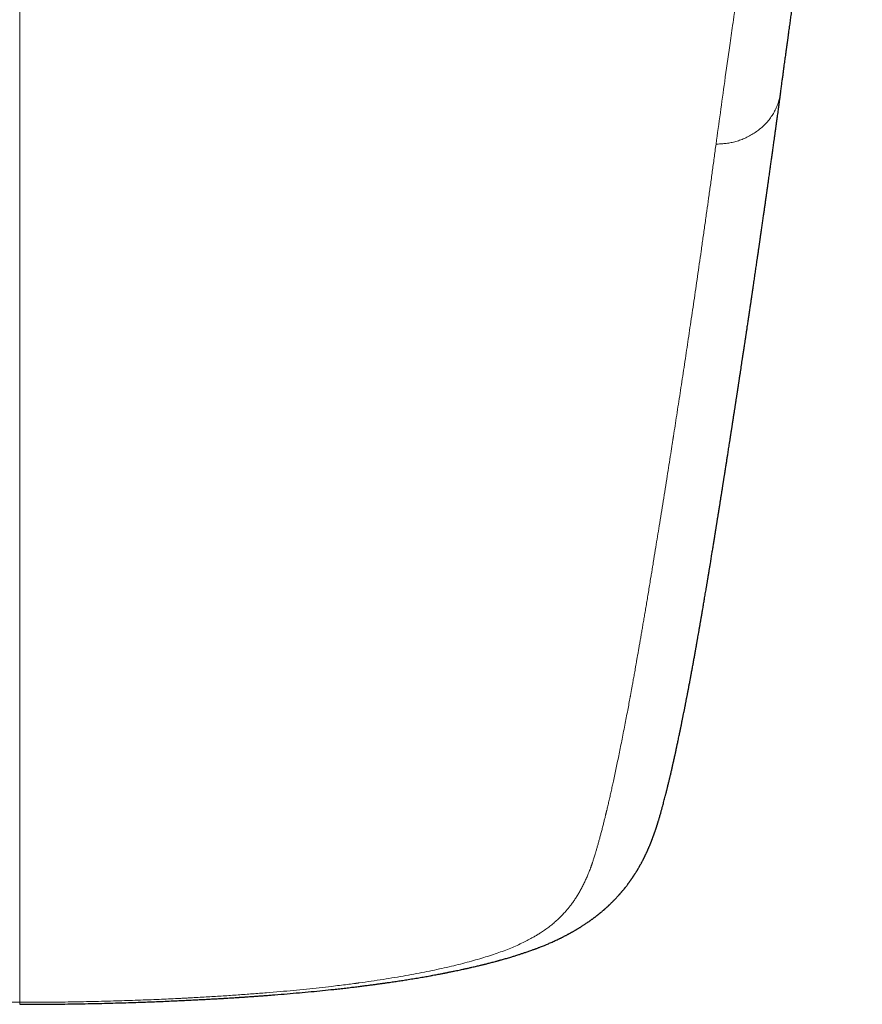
# Model space of a CAD drawing. Header units: millimetres. Extents: x 8 to 736, y 12 to 522.
# Tile 15 of 62: x 382 to 401, y 130 to 151. Entities that reach past the tile are written whole.
import ezdxf

# ---------------------------------------------------------------- set-up
doc = ezdxf.new("R2010")
doc.units = ezdxf.units.MM

msp = doc.modelspace()

# ---------------------------------------------------------------- linework, layer by layer
at = {"color": 252, "linetype": 'Continuous', "lineweight": 0}
for points, knots in [([(382.5, 179.5), (382.5, 179.156), (382.5, 178.469), (382.5, 177.45), (382.5, 176.439), (382.5, 175.439), (382.5, 174.448), (382.5, 173.485), (382.5, 172.55), (382.5, 171.642), (382.5, 170.742), (382.5, 169.85), (382.5, 168.967), (382.5, 168.092), (382.5, 167.225), (382.5, 166.367), (382.5, 165.517), (382.5, 164.679), (382.5, 163.855), (382.5, 163.043), (382.5, 162.239), (382.5, 161.438), (382.5, 160.64), (382.5, 159.845), (382.5, 159.058), (382.5, 158.278), (382.5, 157.511), (382.5, 156.756), (382.5, 156.013), (382.5, 155.277), (382.5, 154.502), (382.5, 153.69), (382.5, 152.842), (382.5, 152.005), (382.5, 151.178), (382.5, 150.36), (382.5, 149.578), (382.5, 148.829), (382.5, 148.114), (382.5, 147.406), (382.5, 146.706), (382.5, 146.015), (382.5, 145.344), (382.5, 144.693), (382.5, 144.063), (382.5, 143.439), (382.5, 142.823), (382.5, 142.213), (382.5, 141.61), (382.5, 141.014), (382.5, 140.424), (382.5, 139.84), (382.5, 139.266), (382.5, 138.703), (382.5, 138.15), (382.5, 137.605), (382.5, 137.095), (382.5, 136.619), (382.5, 136.177), (382.5, 135.742), (382.5, 135.315), (382.5, 134.896), (382.5, 134.494), (382.5, 134.108), (382.5, 133.739), (382.5, 133.379), (382.5, 133.028), (382.5, 132.688), (382.5, 132.357), (382.5, 132.038), (382.5, 131.729), (382.5, 131.432), (382.5, 131.147), (382.5, 130.876), (382.5, 130.617), (382.5, 130.368), (382.5, 130.212), (382.5, 130.134)], [0, 0, 0, 0, 0.0149538, 0.0298821, 0.0447858, 0.0596659, 0.074523, 0.0893581, 0.103326, 0.1172757, 0.131208, 0.1451234, 0.1590228, 0.1729068, 0.186776, 0.2006311, 0.2144728, 0.2283018, 0.2418721, 0.2554313, 0.2689802, 0.2825192, 0.2962949, 0.3100618, 0.3238204, 0.3375714, 0.3513154, 0.3648078, 0.3782946, 0.3917764, 0.4052538, 0.4212933, 0.4373283, 0.4533597, 0.4693884, 0.4854155, 0.5014417, 0.5159792, 0.5305174, 0.5450569, 0.5595984, 0.5741424, 0.5886896, 0.602409, 0.6161322, 0.6298597, 0.6435921, 0.6573299, 0.6710738, 0.6848245, 0.6985827, 0.7123492, 0.726124, 0.73966, 0.753202, 0.7667489, 0.7802997, 0.7917997, 0.8033009, 0.8148023, 0.8263029, 0.837802, 0.8492989, 0.8601362, 0.8709705, 0.8818017, 0.8926294, 0.9034534, 0.9142739, 0.9250909, 0.9359047, 0.9467162, 0.9575264, 0.9681431, 0.9787604, 0.989379, 1, 1, 1, 1]), ([(399.987, 163.698), (399.979, 163.644), (399.965, 163.537), (399.944, 163.379), (399.923, 163.227), (399.902, 163.08), (399.882, 162.939), (399.863, 162.804), (399.844, 162.677), (399.827, 162.559), (399.81, 162.448), (399.794, 162.343), (399.778, 162.242), (399.763, 162.145), (399.749, 162.053), (399.735, 161.966), (399.722, 161.883), (399.709, 161.804), (399.697, 161.73), (399.686, 161.66), (399.675, 161.591), (399.664, 161.524), (399.653, 161.459), (399.643, 161.399), (399.636, 161.356), (399.631, 161.327), (399.627, 161.307), (399.623, 161.281), (399.618, 161.25), (399.612, 161.216), (399.606, 161.181), (399.6, 161.147), (399.59, 161.086), (399.575, 160.998), (399.553, 160.873), (399.53, 160.737), (399.504, 160.588), (399.478, 160.44), (399.452, 160.293), (399.427, 160.147), (399.401, 159.998), (399.373, 159.844), (399.346, 159.686), (399.316, 159.52), (399.286, 159.347), (399.254, 159.165), (399.221, 158.979), (399.198, 158.844), (399.184, 158.762), (399.179, 158.735), (399.174, 158.708), (399.17, 158.68), (399.165, 158.653), (399.161, 158.629), (399.152, 158.581), (399.14, 158.51), (399.123, 158.414), (399.104, 158.299), (399.08, 158.162), (399.052, 158.002), (399.024, 157.838), (398.995, 157.669), (398.966, 157.5), (398.937, 157.332), (398.909, 157.164), (398.883, 157.012), (398.86, 156.877), (398.845, 156.79), (398.836, 156.733), (398.831, 156.708), (398.828, 156.686), (398.824, 156.665), (398.82, 156.643), (398.813, 156.597), (398.801, 156.527), (398.784, 156.43), (398.767, 156.328), (398.749, 156.222), (398.731, 156.112), (398.711, 155.998), (398.691, 155.879), (398.671, 155.757), (398.649, 155.631), (398.627, 155.5), (398.604, 155.365), (398.58, 155.226), (398.555, 155.081), (398.53, 154.931), (398.503, 154.776), (398.485, 154.665), (398.474, 154.603), (398.472, 154.592), (398.471, 154.582), (398.469, 154.573), (398.468, 154.563), (398.466, 154.553), (398.462, 154.529), (398.453, 154.476), (398.436, 154.374), (398.413, 154.238), (398.386, 154.079), (398.359, 153.915), (398.331, 153.746), (398.302, 153.573), (398.273, 153.397), (398.244, 153.221), (398.225, 153.099), (398.214, 153.031), (398.211, 153.017), (398.209, 153.002), (398.207, 152.988), (398.205, 152.974), (398.202, 152.96), (398.2, 152.946), (398.194, 152.908), (398.169, 152.754), (398.113, 152.395), (398.06, 152.05), (398.024, 151.804), (398.015, 151.747), (398.006, 151.686), (397.997, 151.623), (397.979, 151.498), (397.942, 151.249), (397.872, 150.761), (397.783, 150.128), (397.685, 149.417), (397.623, 148.967), (397.592, 148.742)], [0, 0, 0, 0, 0.009966, 0.019607, 0.028925, 0.037918, 0.046588, 0.054933, 0.062955, 0.070023, 0.07682, 0.083345, 0.089597, 0.095578, 0.101286, 0.106723, 0.111887, 0.11678, 0.121401, 0.12575, 0.129826, 0.134282, 0.13836, 0.142061, 0.145384, 0.146476, 0.147521, 0.149187, 0.15129, 0.153419, 0.155572, 0.157749, 0.159951, 0.167029, 0.174349, 0.183378, 0.192748, 0.202461, 0.211422, 0.220656, 0.230162, 0.239941, 0.249992, 0.260316, 0.271655, 0.283305, 0.295267, 0.307541, 0.309294, 0.311053, 0.312819, 0.31459, 0.316368, 0.318034, 0.319214, 0.325786, 0.331771, 0.337866, 0.347994, 0.358413, 0.369121, 0.38012, 0.391408, 0.402206, 0.413256, 0.424559, 0.432157, 0.439866, 0.441903, 0.443411, 0.444819, 0.446245, 0.447689, 0.449152, 0.455279, 0.461711, 0.468448, 0.475489, 0.482836, 0.490487, 0.498359, 0.506529, 0.514998, 0.523766, 0.532832, 0.542197, 0.551861, 0.562094, 0.572641, 0.583503, 0.584572, 0.585219, 0.585867, 0.586518, 0.58717, 0.587824, 0.588479, 0.592113, 0.598725, 0.6092, 0.620049, 0.631274, 0.642873, 0.654848, 0.667197, 0.679157, 0.691449, 0.69247, 0.693446, 0.694421, 0.695397, 0.696373, 0.697348, 0.698324, 0.699299, 0.70543, 0.730296, 0.774641, 0.778178, 0.78234, 0.786797, 0.791253, 0.79571, 0.813218, 0.844481, 0.900306, 0.950151, 1, 1, 1, 1]), ([(397.592, 148.742), (397.625, 148.743), (397.69, 148.746), (397.79, 148.754), (397.893, 148.768), (397.998, 148.791), (398.104, 148.824), (398.211, 148.866), (398.316, 148.917), (398.418, 148.977), (398.515, 149.046), (398.605, 149.121), (398.686, 149.203), (398.759, 149.29), (398.822, 149.383), (398.876, 149.48), (398.921, 149.58), (398.956, 149.683), (398.979, 149.775), (398.987, 149.833), (398.99, 149.855)], [0, 0, 0, 0, 0.047273, 0.095604, 0.145759, 0.198176, 0.252979, 0.309993, 0.368794, 0.428795, 0.489348, 0.549871, 0.609959, 0.669497, 0.728708, 0.787839, 0.846857, 0.905519, 0.963476, 1, 1, 1, 1]), ([(382.5, 130.134), (382.497, 130.134), (382.489, 130.134), (382.475, 130.134), (382.457, 130.134), (382.431, 130.134), (382.397, 130.134), (382.354, 130.134), (382.299, 130.134), (382.231, 130.134), (382.15, 130.134), (382.058, 130.135), (381.955, 130.136), (381.845, 130.137), (381.728, 130.138), (381.603, 130.139), (381.469, 130.141), (381.327, 130.143), (381.175, 130.146), (381.017, 130.149), (380.853, 130.153), (380.685, 130.157), (380.509, 130.162), (380.324, 130.167), (380.127, 130.173), (379.918, 130.181), (379.696, 130.189), (379.466, 130.199), (379.227, 130.21), (378.979, 130.222), (378.728, 130.235), (378.473, 130.249), (378.217, 130.264), (377.953, 130.281), (377.681, 130.3), (377.411, 130.32), (377.143, 130.341), (376.878, 130.364), (376.606, 130.389), (376.329, 130.416), (376.048, 130.445), (375.762, 130.477), (375.494, 130.51), (375.245, 130.542), (375.015, 130.573), (374.784, 130.607), (374.552, 130.642), (374.321, 130.681), (374.089, 130.721), (373.866, 130.763), (373.653, 130.805), (373.449, 130.847), (373.248, 130.892), (373.05, 130.939), (372.869, 130.985), (372.707, 131.028), (372.56, 131.07), (372.417, 131.112), (372.278, 131.156), (372.14, 131.203), (372.004, 131.252), (371.871, 131.304), (371.743, 131.358), (371.622, 131.413), (371.507, 131.47), (371.392, 131.532), (371.279, 131.598), (371.167, 131.67), (371.064, 131.743), (370.963, 131.822), (370.865, 131.905), (370.77, 131.995), (370.683, 132.087), (370.603, 132.18), (370.529, 132.276), (370.461, 132.372), (370.398, 132.47), (370.341, 132.569), (370.284, 132.677), (370.228, 132.794), (370.175, 132.92), (370.126, 133.049), (370.081, 133.181), (370.038, 133.316), (369.994, 133.464), (369.948, 133.627), (369.9, 133.804), (369.853, 133.987), (369.806, 134.174), (369.76, 134.366), (369.714, 134.564), (369.678, 134.728), (369.649, 134.856), (369.629, 134.948), (369.609, 135.041), (369.589, 135.134), (369.569, 135.229), (369.55, 135.322), (369.52, 135.465), (369.48, 135.66), (369.43, 135.909), (369.381, 136.159), (369.333, 136.41), (369.286, 136.661), (369.24, 136.911), (369.195, 137.159), (369.151, 137.407), (369.108, 137.654), (369.064, 137.904), (369.02, 138.159), (368.976, 138.416), (368.933, 138.672), (368.891, 138.926), (368.849, 139.178), (368.809, 139.423), (368.769, 139.662), (368.732, 139.893), (368.695, 140.122), (368.658, 140.349), (368.622, 140.574), (368.586, 140.797), (368.551, 141.017), (368.516, 141.235), (368.482, 141.45), (368.448, 141.662), (368.415, 141.87), (368.383, 142.074), (368.352, 142.276), (368.321, 142.476), (368.29, 142.676), (368.259, 142.873), (368.229, 143.068), (368.2, 143.261), (368.171, 143.449), (368.143, 143.634), (368.115, 143.815), (368.088, 143.993), (368.061, 144.179), (368.031, 144.372), (368.002, 144.573), (367.972, 144.77), (367.944, 144.963), (367.916, 145.151), (367.89, 145.33), (367.865, 145.5), (367.841, 145.66), (367.819, 145.817), (367.796, 145.97), (367.775, 146.12), (367.754, 146.266), (367.734, 146.408), (367.713, 146.548), (367.694, 146.687), (367.674, 146.824), (367.655, 146.956), (367.637, 147.084), (367.62, 147.208), (367.603, 147.328), (367.587, 147.443), (367.571, 147.553), (367.557, 147.66), (367.542, 147.762), (367.529, 147.859), (367.516, 147.95), (367.504, 148.036), (367.493, 148.115), (367.483, 148.191), (367.473, 148.262), (367.464, 148.329), (367.456, 148.391), (367.448, 148.448), (367.44, 148.502), (367.434, 148.552), (367.427, 148.597), (367.422, 148.639), (367.417, 148.677), (367.412, 148.71), (367.409, 148.732), (367.408, 148.742)], [0, 0, 0, 0, 0.000164, 0.000398, 0.000701, 0.001073, 0.001676, 0.002403, 0.003253, 0.004436, 0.005795, 0.007333, 0.009047, 0.010939, 0.012866, 0.014946, 0.017182, 0.019572, 0.022116, 0.024815, 0.027501, 0.030324, 0.033283, 0.036379, 0.039612, 0.043189, 0.046918, 0.050799, 0.05483, 0.059012, 0.063343, 0.067563, 0.071915, 0.076403, 0.081027, 0.085791, 0.090246, 0.094823, 0.099525, 0.10435, 0.109295, 0.114355, 0.119523, 0.123658, 0.127856, 0.13212, 0.136452, 0.140856, 0.145339, 0.149905, 0.154041, 0.158234, 0.162478, 0.166768, 0.171102, 0.174538, 0.178002, 0.181495, 0.18502, 0.188581, 0.192402, 0.19628, 0.200224, 0.204223, 0.208254, 0.212311, 0.217127, 0.221986, 0.226892, 0.231854, 0.237584, 0.243394, 0.249284, 0.255254, 0.261296, 0.267295, 0.27335, 0.27946, 0.285626, 0.293047, 0.300559, 0.308166, 0.315869, 0.323667, 0.331558, 0.341326, 0.351233, 0.361279, 0.371465, 0.381792, 0.392259, 0.402866, 0.407578, 0.412317, 0.417084, 0.421877, 0.426698, 0.431495, 0.43604, 0.448445, 0.46071, 0.473013, 0.485171, 0.497185, 0.509055, 0.520779, 0.532357, 0.54379, 0.555078, 0.566932, 0.578624, 0.590153, 0.60152, 0.612726, 0.623771, 0.634038, 0.644162, 0.654144, 0.663985, 0.673683, 0.68324, 0.692656, 0.70193, 0.711064, 0.720057, 0.728752, 0.737312, 0.745736, 0.754025, 0.762325, 0.770486, 0.778506, 0.786386, 0.794126, 0.801591, 0.80892, 0.816115, 0.823174, 0.831402, 0.839438, 0.847282, 0.854934, 0.862395, 0.869664, 0.876121, 0.882418, 0.888556, 0.894536, 0.900356, 0.906017, 0.911519, 0.916863, 0.92229, 0.927542, 0.932621, 0.937524, 0.942253, 0.946808, 0.951188, 0.955394, 0.959426, 0.963283, 0.966965, 0.970473, 0.973621, 0.976613, 0.979451, 0.982133, 0.98466, 0.98695, 0.989096, 0.991097, 0.992954, 0.994667, 0.996209, 0.997612, 0.998875, 1, 1, 1, 1]), ([(382.5, 130.134), (382.676, 130.134), (383.027, 130.135), (383.553, 130.141), (384.078, 130.151), (384.581, 130.164), (385.062, 130.18), (385.503, 130.197), (385.806, 130.211), (385.971, 130.219), (386.016, 130.222), (386.061, 130.224), (386.106, 130.226), (386.152, 130.228), (386.197, 130.231), (386.34, 130.238), (386.578, 130.252), (386.908, 130.272), (387.229, 130.294), (387.542, 130.317), (387.846, 130.341), (388.141, 130.366), (388.431, 130.392), (388.714, 130.42), (388.991, 130.45), (389.229, 130.476), (389.431, 130.501), (389.592, 130.521), (389.702, 130.535), (389.763, 130.543), (389.782, 130.545), (389.8, 130.548), (389.819, 130.55), (389.837, 130.553), (389.938, 130.567), (390.12, 130.592), (390.377, 130.631), (390.626, 130.671), (390.867, 130.713), (391.101, 130.755), (391.327, 130.799), (391.544, 130.845), (391.754, 130.892), (391.956, 130.94), (392.15, 130.989), (392.336, 131.039), (392.514, 131.091), (392.684, 131.144), (392.846, 131.198), (392.999, 131.253), (393.144, 131.31), (393.282, 131.369), (393.408, 131.428), (393.524, 131.487), (393.6, 131.529), (393.648, 131.556), (393.668, 131.567), (393.688, 131.579), (393.707, 131.591), (393.727, 131.603), (393.746, 131.615), (393.765, 131.627), (393.81, 131.655), (393.879, 131.702), (393.968, 131.767), (394.054, 131.835), (394.136, 131.907), (394.214, 131.981), (394.275, 132.043), (394.319, 132.091), (394.347, 132.122), (394.372, 132.151), (394.394, 132.178), (394.416, 132.205), (394.447, 132.245), (394.488, 132.3), (394.536, 132.37), (394.583, 132.443), (394.629, 132.519), (394.673, 132.599), (394.716, 132.681), (394.757, 132.766), (394.796, 132.855), (394.834, 132.947), (394.86, 133.015), (394.876, 133.058), (394.882, 133.075), (394.888, 133.092), (394.895, 133.11), (394.901, 133.127), (394.906, 133.143), (394.911, 133.157), (394.917, 133.177), (394.926, 133.203), (394.938, 133.24), (394.951, 133.281), (394.965, 133.326), (394.981, 133.378), (394.999, 133.439), (395.019, 133.508), (395.039, 133.58), (395.06, 133.656), (395.082, 133.736), (395.104, 133.82), (395.127, 133.907), (395.149, 133.994), (395.171, 134.081), (395.186, 134.144), (395.196, 134.186), (395.201, 134.206), (395.206, 134.226), (395.211, 134.246), (395.216, 134.265), (395.22, 134.282), (395.23, 134.324), (395.246, 134.394), (395.27, 134.495), (395.294, 134.6), (395.318, 134.707), (395.343, 134.818), (395.37, 134.94), (395.398, 135.072), (395.429, 135.216), (395.46, 135.366), (395.492, 135.52), (395.524, 135.679), (395.557, 135.843), (395.59, 136.012), (395.623, 136.179), (395.654, 136.344), (395.684, 136.5), (395.707, 136.624), (395.722, 136.705), (395.728, 136.737), (395.73, 136.749), (395.731, 136.752), (395.731, 136.756), (395.732, 136.759), (395.732, 136.762), (395.733, 136.765), (395.734, 136.771), (395.736, 136.781), (395.739, 136.796), (395.742, 136.813), (395.746, 136.834), (395.75, 136.858), (395.755, 136.888), (395.762, 136.924), (395.769, 136.963), (395.777, 137.006), (395.785, 137.054), (395.795, 137.105), (395.804, 137.159), (395.814, 137.215), (395.825, 137.273), (395.836, 137.335), (395.847, 137.4), (395.859, 137.469), (395.872, 137.543), (395.886, 137.623), (395.901, 137.708), (395.917, 137.798), (395.933, 137.892), (395.95, 137.99), (395.968, 138.091), (395.986, 138.196), (396.004, 138.305), (396.024, 138.419), (396.044, 138.538), (396.065, 138.663), (396.087, 138.791), (396.109, 138.925), (396.132, 139.063), (396.156, 139.205), (396.177, 139.336), (396.194, 139.435), (396.202, 139.487), (396.205, 139.505), (396.206, 139.51), (396.206, 139.514), (396.207, 139.517), (396.212, 139.547), (396.224, 139.622), (396.25, 139.782), (396.297, 140.069), (396.365, 140.486), (396.447, 140.999), (396.53, 141.52), (396.595, 141.936), (396.637, 142.202), (396.654, 142.31), (396.66, 142.35), (396.662, 142.363), (396.664, 142.375), (396.666, 142.388), (396.668, 142.4), (396.681, 142.483), (396.705, 142.638), (396.74, 142.868), (396.777, 143.103), (396.813, 143.343), (396.851, 143.588), (396.889, 143.839), (396.926, 144.087), (396.963, 144.334), (397, 144.578), (397.037, 144.827), (397.074, 145.081), (397.112, 145.339), (397.151, 145.603), (397.19, 145.871), (397.229, 146.144), (397.269, 146.422), (397.309, 146.706), (397.35, 146.994), (397.391, 147.282), (397.431, 147.569), (397.471, 147.855), (397.511, 148.146), (397.551, 148.442), (397.578, 148.642), (397.592, 148.742)], [0, 0, 0, 0, 0.00881, 0.017606, 0.026394, 0.035177, 0.042905, 0.050636, 0.057443, 0.058207, 0.058971, 0.059736, 0.060501, 0.061265, 0.06203, 0.062795, 0.06852, 0.074115, 0.079583, 0.084924, 0.09014, 0.095234, 0.100207, 0.105189, 0.110048, 0.114788, 0.117852, 0.120866, 0.123477, 0.123816, 0.124155, 0.124493, 0.12483, 0.125167, 0.125503, 0.130366, 0.135152, 0.139865, 0.144509, 0.149089, 0.15361, 0.158077, 0.162497, 0.166873, 0.171213, 0.175522, 0.179806, 0.184072, 0.188325, 0.192496, 0.196735, 0.20105, 0.205448, 0.209392, 0.21341, 0.214208, 0.215009, 0.215814, 0.216621, 0.217432, 0.218246, 0.219063, 0.219883, 0.224104, 0.228468, 0.232976, 0.237633, 0.242439, 0.247398, 0.249629, 0.251747, 0.253413, 0.255104, 0.25682, 0.258561, 0.262767, 0.267114, 0.271671, 0.276375, 0.281227, 0.286228, 0.291377, 0.296677, 0.302126, 0.307725, 0.308724, 0.309728, 0.310736, 0.311749, 0.312766, 0.313788, 0.314607, 0.315211, 0.317154, 0.319167, 0.321653, 0.324238, 0.326921, 0.330669, 0.334594, 0.338695, 0.342974, 0.347428, 0.35206, 0.356868, 0.361854, 0.366387, 0.371057, 0.372125, 0.373199, 0.37428, 0.375368, 0.376463, 0.377356, 0.378027, 0.383257, 0.388626, 0.394135, 0.399782, 0.40557, 0.411496, 0.41866, 0.426017, 0.433568, 0.441313, 0.449251, 0.457382, 0.465708, 0.474226, 0.481882, 0.489688, 0.496681, 0.499794, 0.501171, 0.501326, 0.501481, 0.501636, 0.501791, 0.501946, 0.502101, 0.502256, 0.502822, 0.503519, 0.504346, 0.505305, 0.506395, 0.507875, 0.509544, 0.511402, 0.513449, 0.515684, 0.518108, 0.52072, 0.52328, 0.525999, 0.528876, 0.531912, 0.535106, 0.538458, 0.542231, 0.546186, 0.550323, 0.554643, 0.559144, 0.563743, 0.568517, 0.573466, 0.578592, 0.584002, 0.589595, 0.595371, 0.60133, 0.60747, 0.613793, 0.620299, 0.624883, 0.626927, 0.627131, 0.627303, 0.627476, 0.627649, 0.627822, 0.631329, 0.637598, 0.648815, 0.668914, 0.691858, 0.714914, 0.735297, 0.744293, 0.748257, 0.748776, 0.749296, 0.749815, 0.750335, 0.750854, 0.751374, 0.760681, 0.770161, 0.779812, 0.789635, 0.79963, 0.809796, 0.820134, 0.829762, 0.839534, 0.84945, 0.85951, 0.869715, 0.880063, 0.890556, 0.901194, 0.911975, 0.922901, 0.933971, 0.945186, 0.955892, 0.966726, 0.977689, 0.98878, 1, 1, 1, 1]), ([(382.5, 130.134), (382.5, 130.127), (382.5, 130.114), (382.5, 130.099), (382.5, 130.091), (382.5, 130.092), (382.5, 130.092)], [0, 0, 0, 0, 0.272631, 0.551984, 0.842964, 1, 1, 1, 1])]:
    msp.add_open_spline(points, degree=3, knots=knots, dxfattribs=at)
at = {"color": 7, "linetype": 'Continuous', "lineweight": 30}
for points, knots in [([(398.991, 149.855), (398.992, 149.864), (398.998, 149.906), (399.008, 149.981), (399.021, 150.079), (399.034, 150.171), (399.046, 150.259), (399.057, 150.34), (399.067, 150.415), (399.076, 150.484), (399.085, 150.548), (399.093, 150.608), (399.101, 150.661), (399.107, 150.707), (399.112, 150.746), (399.117, 150.781), (399.121, 150.812), (399.125, 150.839), (399.128, 150.86), (399.13, 150.876), (399.132, 150.888), (399.133, 150.899), (399.135, 150.911), (399.137, 150.926), (399.139, 150.945), (399.143, 150.97), (399.147, 151), (399.152, 151.035), (399.157, 151.073), (399.162, 151.112), (399.168, 151.151), (399.174, 151.199), (399.182, 151.255), (399.191, 151.318), (399.199, 151.379), (399.208, 151.44), (399.216, 151.501), (399.225, 151.564), (399.234, 151.63), (399.243, 151.697), (399.253, 151.763), (399.262, 151.828), (399.271, 151.892), (399.279, 151.947), (399.285, 151.991), (399.29, 152.027), (399.295, 152.061), (399.299, 152.093), (399.303, 152.122), (399.307, 152.146), (399.309, 152.165), (399.312, 152.181), (399.314, 152.195), (399.316, 152.211), (399.319, 152.231), (399.323, 152.257), (399.327, 152.288), (399.332, 152.325), (399.341, 152.385), (399.352, 152.465), (399.366, 152.562), (399.38, 152.655), (399.393, 152.745), (399.406, 152.832), (399.418, 152.918), (399.428, 152.986), (399.436, 153.035), (399.44, 153.066), (399.444, 153.095), (399.448, 153.122), (399.452, 153.145), (399.455, 153.165), (399.457, 153.182), (399.459, 153.197), (399.462, 153.211), (399.464, 153.226), (399.467, 153.245), (399.47, 153.267), (399.474, 153.292), (399.478, 153.321), (399.483, 153.351), (399.489, 153.393), (399.496, 153.444), (399.505, 153.502), (399.514, 153.557), (399.521, 153.609), (399.529, 153.656), (399.535, 153.7), (399.541, 153.74), (399.547, 153.775), (399.552, 153.806), (399.556, 153.836), (399.561, 153.866), (399.565, 153.897), (399.57, 153.928), (399.575, 153.961), (399.582, 154.006), (399.591, 154.064), (399.602, 154.135), (399.614, 154.21), (399.626, 154.287), (399.638, 154.363), (399.65, 154.437), (399.661, 154.509), (399.672, 154.579), (399.683, 154.646), (399.693, 154.708), (399.702, 154.765), (399.711, 154.819), (399.718, 154.864), (399.725, 154.903), (399.73, 154.935), (399.736, 154.97), (399.742, 155.008), (399.748, 155.049), (399.756, 155.097), (399.765, 155.15), (399.775, 155.209), (399.785, 155.268), (399.794, 155.323), (399.802, 155.372), (399.809, 155.417), (399.817, 155.462), (399.824, 155.504), (399.831, 155.543), (399.836, 155.577), (399.841, 155.606), (399.845, 155.631), (399.849, 155.654), (399.853, 155.677), (399.857, 155.703), (399.862, 155.732), (399.868, 155.765), (399.874, 155.798), (399.88, 155.834), (399.886, 155.87), (399.893, 155.91), (399.899, 155.948), (399.905, 155.982), (399.91, 156.013), (399.915, 156.043), (399.92, 156.071), (399.924, 156.095), (399.927, 156.115), (399.93, 156.131), (399.932, 156.145), (399.935, 156.158), (399.937, 156.174), (399.941, 156.194), (399.945, 156.217), (399.95, 156.248), (399.957, 156.286), (399.964, 156.331), (399.972, 156.377), (399.98, 156.425), (399.989, 156.474), (399.996, 156.517), (400.002, 156.554), (400.007, 156.581), (400.011, 156.603), (400.014, 156.621), (400.017, 156.638), (400.02, 156.656), (400.024, 156.68), (400.029, 156.71), (400.035, 156.747), (400.042, 156.788), (400.049, 156.831), (400.056, 156.87), (400.062, 156.905), (400.067, 156.936), (400.072, 156.967), (400.077, 156.997), (400.082, 157.024), (400.086, 157.046), (400.089, 157.064), (400.091, 157.078), (400.093, 157.092), (400.096, 157.106), (400.098, 157.122), (400.102, 157.143), (400.106, 157.17), (400.112, 157.203), (400.118, 157.236), (400.123, 157.268), (400.128, 157.299), (400.134, 157.332), (400.139, 157.366), (400.145, 157.401), (400.151, 157.437), (400.157, 157.469), (400.161, 157.496), (400.164, 157.516), (400.167, 157.533), (400.17, 157.547), (400.172, 157.564), (400.176, 157.587), (400.181, 157.617), (400.187, 157.649), (400.192, 157.684), (400.199, 157.722), (400.205, 157.758), (400.21, 157.792), (400.215, 157.822), (400.221, 157.853), (400.226, 157.886), (400.232, 157.919), (400.237, 157.95), (400.242, 157.978), (400.245, 158), (400.248, 158.019), (400.251, 158.036), (400.254, 158.053), (400.258, 158.074), (400.261, 158.096), (400.266, 158.121), (400.272, 158.16), (400.281, 158.21), (400.29, 158.27), (400.3, 158.323), (400.308, 158.372), (400.314, 158.411), (400.32, 158.443), (400.324, 158.471), (400.33, 158.502), (400.335, 158.536), (400.342, 158.573), (400.348, 158.612), (400.357, 158.661), (400.367, 158.719), (400.378, 158.786), (400.388, 158.847), (400.398, 158.902), (400.407, 158.954), (400.416, 159.007), (400.426, 159.063), (400.436, 159.122), (400.446, 159.179), (400.455, 159.234), (400.464, 159.285), (400.473, 159.334), (400.481, 159.38), (400.489, 159.425), (400.497, 159.471), (400.504, 159.515), (400.512, 159.558), (400.519, 159.598), (400.526, 159.64), (400.534, 159.682), (400.541, 159.725), (400.548, 159.767), (400.558, 159.824), (400.572, 159.901), (400.59, 160.001), (400.608, 160.105), (400.627, 160.21), (400.645, 160.314), (400.661, 160.402), (400.673, 160.474), (400.683, 160.532), (400.694, 160.59), (400.704, 160.649), (400.714, 160.703), (400.722, 160.75), (400.729, 160.788), (400.735, 160.82), (400.739, 160.847), (400.743, 160.87), (400.748, 160.899), (400.755, 160.934), (400.759, 160.96), (400.762, 160.974)], [0, 0, 0, 0, 0.002512, 0.01239, 0.021784, 0.030694, 0.039121, 0.047065, 0.054112, 0.06073, 0.066919, 0.072679, 0.07801, 0.082125, 0.085909, 0.089284, 0.092248, 0.094798, 0.096937, 0.098328, 0.099465, 0.100357, 0.101413, 0.102848, 0.104662, 0.107073, 0.109936, 0.113249, 0.116993, 0.120784, 0.124478, 0.128076, 0.134421, 0.140441, 0.146138, 0.151881, 0.157589, 0.163571, 0.169828, 0.176359, 0.18241, 0.188671, 0.194792, 0.200573, 0.204033, 0.207359, 0.210551, 0.213609, 0.216499, 0.218605, 0.220399, 0.221883, 0.223095, 0.224506, 0.226252, 0.228739, 0.23169, 0.235106, 0.238987, 0.248487, 0.257588, 0.266282, 0.274571, 0.282559, 0.290576, 0.298646, 0.301476, 0.304313, 0.307089, 0.309572, 0.311743, 0.313604, 0.315153, 0.316422, 0.31759, 0.319046, 0.320791, 0.322824, 0.325145, 0.327754, 0.330642, 0.333563, 0.339279, 0.344666, 0.349724, 0.354452, 0.358851, 0.362897, 0.36654, 0.369719, 0.37251, 0.37509, 0.378045, 0.380662, 0.383537, 0.386597, 0.389797, 0.395862, 0.402377, 0.409337, 0.416359, 0.423313, 0.430067, 0.436624, 0.442983, 0.449068, 0.454662, 0.459875, 0.464707, 0.469264, 0.472207, 0.475081, 0.478151, 0.481548, 0.485272, 0.489324, 0.494476, 0.499744, 0.505072, 0.510458, 0.514453, 0.51848, 0.522539, 0.526463, 0.529952, 0.533, 0.535607, 0.537773, 0.539657, 0.541712, 0.544039, 0.546638, 0.549508, 0.552672, 0.555643, 0.558914, 0.562483, 0.566351, 0.568936, 0.571639, 0.574439, 0.576986, 0.579154, 0.580944, 0.582354, 0.583432, 0.584558, 0.58582, 0.587677, 0.589766, 0.592087, 0.59585, 0.59986, 0.603971, 0.608183, 0.612497, 0.616912, 0.619714, 0.622093, 0.624049, 0.625582, 0.62695, 0.628532, 0.630331, 0.633216, 0.636526, 0.640171, 0.643952, 0.647863, 0.650493, 0.653179, 0.655921, 0.658658, 0.661056, 0.663064, 0.664549, 0.66572, 0.666867, 0.668136, 0.669527, 0.67104, 0.673665, 0.676592, 0.679789, 0.682382, 0.685102, 0.687948, 0.69092, 0.694019, 0.697244, 0.700402, 0.702519, 0.704308, 0.705768, 0.706903, 0.707962, 0.710321, 0.713046, 0.71579, 0.718827, 0.722177, 0.725844, 0.728343, 0.730971, 0.733728, 0.736614, 0.739617, 0.742402, 0.744814, 0.746855, 0.74837, 0.749719, 0.751266, 0.753029, 0.755008, 0.757205, 0.75958, 0.765259, 0.77045, 0.775154, 0.77939, 0.78317, 0.785393, 0.787787, 0.790487, 0.793495, 0.79681, 0.800257, 0.80364, 0.809679, 0.815503, 0.821013, 0.825617, 0.830012, 0.834623, 0.839508, 0.844595, 0.849793, 0.854337, 0.858859, 0.863111, 0.867083, 0.870847, 0.874765, 0.878884, 0.882259, 0.88573, 0.889289, 0.892938, 0.896676, 0.900338, 0.903694, 0.911335, 0.920139, 0.929029, 0.937744, 0.946961, 0.955239, 0.959954, 0.964875, 0.969735, 0.974572, 0.979474, 0.982824, 0.985782, 0.988906, 0.990516, 0.99228, 0.994437, 0.99701, 1, 1, 1, 1]), ([(382.5, 130.091), (382.574, 130.091), (382.743, 130.091), (383.002, 130.092), (383.274, 130.095), (383.538, 130.098), (383.793, 130.102), (384.039, 130.106), (384.279, 130.112), (384.514, 130.118), (384.743, 130.124), (384.961, 130.131), (385.17, 130.138), (385.369, 130.146), (385.558, 130.153), (385.738, 130.161), (385.907, 130.168), (386.067, 130.175), (386.216, 130.183), (386.357, 130.19), (386.485, 130.196), (386.601, 130.203), (386.707, 130.209), (386.803, 130.214), (386.892, 130.219), (386.973, 130.224), (387.046, 130.229), (387.111, 130.233), (387.167, 130.236), (387.214, 130.239), (387.25, 130.241), (387.277, 130.243), (387.296, 130.244), (387.311, 130.245), (387.326, 130.246), (387.345, 130.248), (387.373, 130.249), (387.41, 130.252), (387.456, 130.255), (387.512, 130.259), (387.577, 130.264), (387.652, 130.269), (387.735, 130.275), (387.826, 130.282), (387.925, 130.289), (388.084, 130.302), (388.296, 130.319), (388.559, 130.342), (388.815, 130.365), (389.063, 130.39), (389.27, 130.411), (389.436, 130.43), (389.565, 130.444), (389.689, 130.459), (389.805, 130.472), (389.911, 130.486), (390.009, 130.498), (390.086, 130.508), (390.144, 130.516), (390.187, 130.521), (390.226, 130.526), (390.264, 130.532), (390.3, 130.537), (390.336, 130.542), (390.374, 130.547), (390.412, 130.552), (390.452, 130.558), (390.495, 130.564), (390.545, 130.571), (390.601, 130.579), (390.679, 130.591), (390.775, 130.606), (390.896, 130.625), (391.021, 130.645), (391.15, 130.666), (391.271, 130.687), (391.373, 130.705), (391.454, 130.72), (391.516, 130.732), (391.57, 130.742), (391.616, 130.751), (391.654, 130.758), (391.681, 130.763), (391.698, 130.766), (391.708, 130.768), (391.717, 130.77), (391.727, 130.772), (391.742, 130.775), (391.764, 130.779), (391.792, 130.785), (391.827, 130.792), (391.875, 130.802), (391.933, 130.814), (391.995, 130.827), (392.05, 130.838), (392.093, 130.848), (392.124, 130.854), (392.147, 130.859), (392.17, 130.865), (392.197, 130.871), (392.229, 130.878), (392.265, 130.886), (392.306, 130.895), (392.351, 130.906), (392.398, 130.917), (392.442, 130.927), (392.481, 130.937), (392.514, 130.945), (392.54, 130.951), (392.563, 130.957), (392.585, 130.962), (392.609, 130.968), (392.64, 130.976), (392.677, 130.986), (392.72, 130.997), (392.764, 131.008), (392.804, 131.019), (392.839, 131.028), (392.865, 131.035), (392.889, 131.042), (392.915, 131.049), (392.947, 131.058), (392.985, 131.069), (393.029, 131.081), (393.074, 131.094), (393.119, 131.108), (393.162, 131.121), (393.201, 131.132), (393.238, 131.144), (393.275, 131.156), (393.313, 131.168), (393.348, 131.179), (393.379, 131.189), (393.411, 131.2), (393.445, 131.211), (393.481, 131.223), (393.519, 131.236), (393.557, 131.25), (393.595, 131.263), (393.628, 131.275), (393.656, 131.285), (393.681, 131.295), (393.706, 131.304), (393.733, 131.315), (393.761, 131.325), (393.794, 131.338), (393.831, 131.353), (393.868, 131.368), (393.904, 131.382), (393.939, 131.397), (393.978, 131.414), (394.019, 131.432), (394.063, 131.452), (394.107, 131.472), (394.15, 131.492), (394.183, 131.508), (394.209, 131.52), (394.225, 131.528), (394.239, 131.535), (394.254, 131.542), (394.271, 131.551), (394.291, 131.561), (394.315, 131.573), (394.34, 131.586), (394.362, 131.598), (394.382, 131.609), (394.401, 131.619), (394.419, 131.629), (394.437, 131.638), (394.456, 131.649), (394.476, 131.66), (394.497, 131.672), (394.518, 131.684), (394.537, 131.695), (394.553, 131.704), (394.569, 131.714), (394.587, 131.725), (394.607, 131.737), (394.626, 131.749), (394.645, 131.76), (394.663, 131.772), (394.683, 131.784), (394.703, 131.797), (394.727, 131.812), (394.752, 131.829), (394.778, 131.847), (394.802, 131.863), (394.822, 131.876), (394.839, 131.888), (394.855, 131.899), (394.87, 131.91), (394.886, 131.922), (394.903, 131.934), (394.921, 131.947), (394.937, 131.959), (394.951, 131.97), (394.964, 131.979), (394.978, 131.99), (394.993, 132.002), (395.009, 132.013), (395.022, 132.024), (395.034, 132.033), (395.044, 132.042), (395.054, 132.05), (395.064, 132.057), (395.073, 132.065), (395.084, 132.074), (395.098, 132.085), (395.114, 132.099), (395.132, 132.114), (395.149, 132.129), (395.164, 132.141), (395.176, 132.152), (395.187, 132.162), (395.196, 132.17), (395.204, 132.177), (395.212, 132.185), (395.221, 132.193), (395.232, 132.202), (395.245, 132.214), (395.258, 132.226), (395.27, 132.238), (395.281, 132.248), (395.291, 132.258), (395.302, 132.268), (395.315, 132.28), (395.329, 132.295), (395.345, 132.31), (395.358, 132.323), (395.368, 132.334), (395.377, 132.342), (395.385, 132.351), (395.394, 132.361), (395.406, 132.372), (395.419, 132.386), (395.434, 132.403), (395.45, 132.42), (395.465, 132.436), (395.478, 132.45), (395.49, 132.464), (395.501, 132.476), (395.512, 132.488), (395.522, 132.5), (395.533, 132.513), (395.542, 132.523), (395.55, 132.532), (395.557, 132.541), (395.565, 132.551), (395.575, 132.563), (395.586, 132.576), (395.598, 132.59), (395.608, 132.603), (395.618, 132.615), (395.628, 132.628), (395.641, 132.644), (395.656, 132.663), (395.67, 132.682), (395.683, 132.7), (395.695, 132.715), (395.706, 132.73), (395.716, 132.745), (395.727, 132.759), (395.738, 132.774), (395.748, 132.789), (395.757, 132.802), (395.764, 132.812), (395.77, 132.82), (395.776, 132.829), (395.783, 132.84), (395.791, 132.852), (395.799, 132.864), (395.806, 132.874), (395.812, 132.883), (395.818, 132.892), (395.825, 132.904), (395.835, 132.919), (395.847, 132.937), (395.858, 132.955), (395.868, 132.972), (395.878, 132.988), (395.887, 133.002), (395.895, 133.016), (395.903, 133.03), (395.913, 133.046), (395.923, 133.063), (395.931, 133.078), (395.939, 133.091), (395.946, 133.105), (395.956, 133.122), (395.967, 133.142), (395.978, 133.163), (395.988, 133.182), (395.998, 133.199), (396.006, 133.216), (396.015, 133.232), (396.022, 133.247), (396.03, 133.262), (396.037, 133.277), (396.044, 133.29), (396.049, 133.301), (396.054, 133.312), (396.06, 133.324), (396.067, 133.338), (396.075, 133.355), (396.084, 133.373), (396.092, 133.391), (396.1, 133.408), (396.107, 133.424), (396.113, 133.438), (396.118, 133.45), (396.123, 133.46), (396.128, 133.471), (396.133, 133.483), (396.139, 133.498), (396.146, 133.514), (396.154, 133.532), (396.162, 133.551), (396.169, 133.57), (396.176, 133.587), (396.183, 133.603), (396.188, 133.616), (396.193, 133.629), (396.198, 133.642), (396.203, 133.655), (396.209, 133.67), (396.215, 133.687), (396.222, 133.706), (396.229, 133.725), (396.236, 133.743), (396.242, 133.759), (396.246, 133.772), (396.252, 133.786), (396.258, 133.803), (396.264, 133.821), (396.27, 133.838), (396.275, 133.855), (396.281, 133.873), (396.288, 133.893), (396.296, 133.915), (396.303, 133.937), (396.309, 133.956), (396.314, 133.971), (396.318, 133.984), (396.322, 133.997), (396.326, 134.01), (396.331, 134.025), (396.337, 134.046), (396.345, 134.072), (396.354, 134.1), (396.362, 134.13), (396.371, 134.161), (396.382, 134.197), (396.392, 134.232), (396.401, 134.267), (396.41, 134.299), (396.419, 134.331), (396.428, 134.363), (396.438, 134.401), (396.45, 134.445), (396.463, 134.496), (396.477, 134.548), (396.489, 134.593), (396.498, 134.63), (396.505, 134.657), (396.512, 134.682), (396.518, 134.705), (396.523, 134.729), (396.53, 134.755), (396.538, 134.785), (396.546, 134.82), (396.555, 134.857), (396.564, 134.894), (396.572, 134.926), (396.579, 134.953), (396.584, 134.976), (396.589, 134.998), (396.595, 135.02), (396.601, 135.047), (396.609, 135.079), (396.617, 135.117), (396.626, 135.154), (396.635, 135.192), (396.643, 135.228), (396.651, 135.263), (396.659, 135.296), (396.667, 135.332), (396.675, 135.371), (396.685, 135.415), (396.693, 135.453), (396.7, 135.483), (396.705, 135.506), (396.71, 135.529), (396.715, 135.55), (396.719, 135.57), (396.723, 135.587), (396.726, 135.602), (396.729, 135.615), (396.731, 135.628), (396.734, 135.642), (396.738, 135.66), (396.743, 135.683), (396.749, 135.712), (396.757, 135.748), (396.766, 135.79), (396.776, 135.839), (396.787, 135.89), (396.796, 135.934), (396.803, 135.968), (396.808, 135.99), (396.811, 136.008), (396.815, 136.024), (396.817, 136.036), (396.819, 136.045), (396.82, 136.052), (396.822, 136.059), (396.823, 136.066), (396.826, 136.078), (396.829, 136.093), (396.833, 136.112), (396.837, 136.134), (396.843, 136.16), (396.848, 136.187), (396.857, 136.23), (396.868, 136.286), (396.882, 136.353), (396.893, 136.409), (396.902, 136.454), (396.909, 136.488), (396.915, 136.52), (396.921, 136.551), (396.927, 136.581), (396.933, 136.611), (396.939, 136.642), (396.945, 136.674), (396.951, 136.706), (396.958, 136.739), (396.964, 136.77), (396.97, 136.8), (396.976, 136.833), (396.982, 136.867), (396.989, 136.903), (396.996, 136.937), (397.002, 136.972), (397.009, 137.008), (397.017, 137.047), (397.023, 137.082), (397.029, 137.112), (397.033, 137.134), (397.037, 137.153), (397.04, 137.17), (397.042, 137.183), (397.044, 137.194), (397.046, 137.206), (397.049, 137.219), (397.052, 137.236), (397.056, 137.255), (397.059, 137.276), (397.068, 137.321), (397.08, 137.389), (397.097, 137.481), (397.111, 137.558), (397.122, 137.618), (397.13, 137.661), (397.137, 137.704), (397.145, 137.746), (397.151, 137.782), (397.157, 137.813), (397.161, 137.837), (397.165, 137.859), (397.168, 137.878), (397.172, 137.897), (397.175, 137.917), (397.179, 137.94), (397.184, 137.967), (397.189, 137.997), (397.197, 138.038), (397.206, 138.091), (397.217, 138.157), (397.23, 138.227), (397.24, 138.286), (397.248, 138.334), (397.254, 138.369), (397.26, 138.402), (397.265, 138.433), (397.27, 138.461), (397.274, 138.485), (397.278, 138.506), (397.281, 138.523), (397.283, 138.537), (397.285, 138.547), (397.286, 138.556), (397.288, 138.565), (397.29, 138.576), (397.292, 138.59), (397.295, 138.606), (397.298, 138.625), (397.301, 138.645), (397.307, 138.678), (397.314, 138.721), (397.323, 138.774), (397.332, 138.826), (397.341, 138.878), (397.35, 138.932), (397.36, 138.989), (397.37, 139.05), (397.379, 139.103), (397.386, 139.148), (397.392, 139.182), (397.398, 139.218), (397.403, 139.252), (397.409, 139.285), (397.414, 139.314), (397.418, 139.338), (397.421, 139.357), (397.423, 139.372), (397.425, 139.385), (397.427, 139.396), (397.429, 139.404), (397.43, 139.412), (397.431, 139.421), (397.434, 139.434), (397.436, 139.452), (397.44, 139.472), (397.444, 139.497), (397.449, 139.528), (397.455, 139.564), (397.462, 139.604), (397.478, 139.703), (397.497, 139.82), (397.519, 139.956), (397.534, 140.049), (397.549, 140.14), (397.56, 140.208), (397.567, 140.252), (397.57, 140.273), (397.573, 140.292), (397.576, 140.308), (397.578, 140.322), (397.58, 140.334), (397.582, 140.345), (397.584, 140.357), (397.587, 140.374), (397.59, 140.394), (397.594, 140.418), (397.598, 140.445), (397.603, 140.473), (397.607, 140.503), (397.612, 140.533), (397.617, 140.564), (397.622, 140.596), (397.627, 140.627), (397.634, 140.672), (397.644, 140.73), (397.656, 140.805), (397.668, 140.883), (397.681, 140.964), (397.693, 141.042), (397.705, 141.118), (397.717, 141.192), (397.727, 141.253), (397.734, 141.301), (397.74, 141.336), (397.745, 141.368), (397.749, 141.397), (397.753, 141.421), (397.757, 141.443), (397.76, 141.464), (397.764, 141.49), (397.769, 141.519), (397.774, 141.552), (397.78, 141.592), (397.787, 141.638), (397.795, 141.687), (397.802, 141.734), (397.809, 141.779), (397.816, 141.821), (397.823, 141.863), (397.829, 141.905), (397.836, 141.946), (397.841, 141.983), (397.848, 142.026), (397.856, 142.075), (397.865, 142.133), (397.874, 142.191), (397.881, 142.239), (397.887, 142.275), (397.891, 142.299), (397.895, 142.323), (397.898, 142.345), (397.901, 142.363), (397.903, 142.378), (397.905, 142.39), (397.907, 142.4), (397.908, 142.411), (397.91, 142.425), (397.913, 142.442), (397.916, 142.463), (397.92, 142.485), (397.923, 142.509), (397.927, 142.534), (397.932, 142.561), (397.936, 142.591), (397.941, 142.624), (397.946, 142.657), (397.952, 142.695), (397.959, 142.735), (397.965, 142.778), (397.971, 142.817), (397.977, 142.857), (397.983, 142.896), (397.989, 142.935), (397.995, 142.969), (397.999, 142.998), (398.003, 143.022), (398.006, 143.043), (398.01, 143.067), (398.014, 143.094), (398.018, 143.124), (398.023, 143.156), (398.029, 143.192), (398.034, 143.227), (398.04, 143.262), (398.045, 143.294), (398.049, 143.326), (398.054, 143.355), (398.058, 143.38), (398.061, 143.402), (398.064, 143.422), (398.067, 143.439), (398.069, 143.453), (398.071, 143.464), (398.072, 143.475), (398.074, 143.489), (398.077, 143.506), (398.08, 143.527), (398.084, 143.551), (398.088, 143.579), (398.093, 143.611), (398.098, 143.646), (398.104, 143.684), (398.11, 143.724), (398.116, 143.764), (398.135, 143.885), (398.153, 144.008), (398.172, 144.133), (398.179, 144.178), (398.186, 144.223), (398.193, 144.268), (398.2, 144.314), (398.207, 144.36), (398.214, 144.407), (398.22, 144.449), (398.226, 144.486), (398.23, 144.517), (398.234, 144.543), (398.238, 144.566), (398.241, 144.587), (398.244, 144.608), (398.248, 144.633), (398.252, 144.663), (398.258, 144.699), (398.264, 144.74), (398.27, 144.786), (398.278, 144.835), (398.286, 144.888), (398.296, 144.955), (398.308, 145.037), (398.323, 145.135), (398.334, 145.215), (398.344, 145.277), (398.35, 145.318), (398.356, 145.36), (398.362, 145.401), (398.367, 145.438), (398.372, 145.47), (398.376, 145.495), (398.379, 145.515), (398.381, 145.532), (398.384, 145.548), (398.385, 145.561), (398.387, 145.571), (398.388, 145.581), (398.39, 145.591), (398.392, 145.605), (398.395, 145.623), (398.398, 145.645), (398.401, 145.668), (398.407, 145.704), (398.414, 145.752), (398.422, 145.812), (398.431, 145.872), (398.44, 145.934), (398.449, 145.993), (398.457, 146.051), (398.466, 146.108), (398.474, 146.168), (398.484, 146.233), (398.492, 146.291), (398.5, 146.342), (398.506, 146.384), (398.512, 146.427), (398.518, 146.469), (398.524, 146.507), (398.528, 146.54), (398.533, 146.569), (398.536, 146.594), (398.54, 146.619), (398.544, 146.647), (398.549, 146.679), (398.554, 146.715), (398.559, 146.754), (398.568, 146.813), (398.579, 146.893), (398.594, 146.993), (398.609, 147.097), (398.623, 147.196), (398.636, 147.289), (398.649, 147.376), (398.659, 147.449), (398.667, 147.508), (398.673, 147.552), (398.68, 147.595), (398.685, 147.636), (398.691, 147.672), (398.695, 147.704), (398.699, 147.731), (398.702, 147.753), (398.704, 147.771), (398.706, 147.784), (398.708, 147.795), (398.71, 147.808), (398.712, 147.824), (398.715, 147.843), (398.718, 147.865), (398.722, 147.892), (398.726, 147.921), (398.73, 147.952), (398.735, 147.984), (398.743, 148.046), (398.756, 148.133), (398.771, 148.244), (398.785, 148.347), (398.799, 148.447), (398.813, 148.547), (398.828, 148.652), (398.84, 148.735), (398.848, 148.796), (398.853, 148.832), (398.858, 148.865), (398.862, 148.895), (398.865, 148.921), (398.869, 148.944), (398.871, 148.962), (398.873, 148.976), (398.874, 148.987), (398.876, 148.994), (398.876, 149.001), (398.878, 149.01), (398.879, 149.023), (398.882, 149.04), (398.885, 149.061), (398.888, 149.087), (398.893, 149.118), (398.897, 149.152), (398.903, 149.192), (398.909, 149.236), (398.915, 149.284), (398.923, 149.337), (398.931, 149.394), (398.939, 149.456), (398.948, 149.523), (398.958, 149.594), (398.968, 149.669), (398.979, 149.749), (398.988, 149.812), (398.992, 149.847), (398.994, 149.855)], [0, 0, 0, 0, 0.0036691, 0.0082899, 0.0127666, 0.0170985, 0.0212852, 0.0253264, 0.0292217, 0.0331457, 0.0369092, 0.0405122, 0.0439545, 0.0472362, 0.0503572, 0.0533177, 0.0561176, 0.058757, 0.061236, 0.0635547, 0.0657134, 0.0676025, 0.0693501, 0.0709561, 0.0724207, 0.0737438, 0.0749924, 0.0760817, 0.0770115, 0.0777817, 0.0783922, 0.0788427, 0.0791243, 0.0793521, 0.0795644, 0.0798674, 0.0803269, 0.0809433, 0.0817167, 0.0826473, 0.0837356, 0.0849818, 0.0863603, 0.0878924, 0.0895786, 0.0913243, 0.095848, 0.1002759, 0.1046036, 0.1088259, 0.1129385, 0.1151972, 0.1174199, 0.1195837, 0.1216008, 0.1234616, 0.1251657, 0.1267127, 0.127506, 0.1282504, 0.1289461, 0.1295935, 0.1302289, 0.1308724, 0.1315242, 0.132242, 0.1328875, 0.1336556, 0.1345464, 0.1355601, 0.1366454, 0.1387254, 0.1407326, 0.1432169, 0.1455796, 0.1478202, 0.1499379, 0.1512484, 0.1524141, 0.1534332, 0.154305, 0.1550292, 0.1556052, 0.1558257, 0.156013, 0.1561672, 0.1563279, 0.1566144, 0.1570261, 0.1575672, 0.1582378, 0.159024, 0.160376, 0.1615918, 0.1626708, 0.1636149, 0.1640976, 0.1645395, 0.1649637, 0.1654873, 0.1661267, 0.1668738, 0.1676273, 0.1686233, 0.169573, 0.1704763, 0.171319, 0.171947, 0.1724914, 0.1729522, 0.1733482, 0.1738322, 0.1744373, 0.1752859, 0.1761832, 0.177116, 0.1780703, 0.1787404, 0.1792967, 0.1797654, 0.1802955, 0.1809104, 0.181829, 0.1827842, 0.18376, 0.1847867, 0.1857549, 0.1866143, 0.1873991, 0.188244, 0.1891485, 0.1899354, 0.1906292, 0.191332, 0.1921166, 0.1929595, 0.1938498, 0.1947673, 0.1956897, 0.1965228, 0.1971574, 0.1976852, 0.1983175, 0.1990249, 0.1997123, 0.2003728, 0.2014033, 0.2023907, 0.2032041, 0.204063, 0.2050996, 0.2061551, 0.2072989, 0.2085338, 0.2096417, 0.2107847, 0.2112937, 0.2117391, 0.2121209, 0.2124879, 0.2129462, 0.2135457, 0.2142545, 0.214979, 0.2156324, 0.2162151, 0.2167295, 0.2172844, 0.2177942, 0.2182989, 0.2189485, 0.2195822, 0.2202569, 0.2208286, 0.2212913, 0.2217467, 0.2223049, 0.2229714, 0.2236144, 0.2241508, 0.2247682, 0.2253621, 0.2260301, 0.2267899, 0.2276582, 0.2286085, 0.2294028, 0.2300629, 0.2306262, 0.23117, 0.2317257, 0.2322296, 0.2328391, 0.2335258, 0.2341258, 0.2346125, 0.2350371, 0.235541, 0.2361297, 0.2367332, 0.2372195, 0.2376563, 0.2380479, 0.2384231, 0.2387877, 0.2391417, 0.2395281, 0.2400274, 0.2407381, 0.2415035, 0.242179, 0.2427634, 0.2432573, 0.2436927, 0.2440892, 0.2444184, 0.2447188, 0.2450787, 0.2455344, 0.2460857, 0.2466832, 0.247247, 0.2477144, 0.2481057, 0.2485548, 0.2490864, 0.2498386, 0.2505377, 0.2511783, 0.2516143, 0.2520003, 0.2523516, 0.252787, 0.2533311, 0.2539837, 0.2546866, 0.2555589, 0.2562956, 0.2569361, 0.2575265, 0.2581269, 0.2586154, 0.2591843, 0.2597867, 0.260286, 0.2606739, 0.2610126, 0.2614689, 0.2620196, 0.262664, 0.2633139, 0.2639047, 0.2644365, 0.2649093, 0.2657286, 0.2665774, 0.2675137, 0.2682736, 0.2689778, 0.26961, 0.270294, 0.2709102, 0.2715954, 0.2723017, 0.2729032, 0.2733158, 0.2736528, 0.2740172, 0.2744981, 0.2750939, 0.2756619, 0.2761277, 0.2764915, 0.2767815, 0.2773719, 0.2780755, 0.2788776, 0.2797454, 0.2804858, 0.2812038, 0.2818357, 0.282409, 0.2830583, 0.2837875, 0.2845966, 0.2853051, 0.2858478, 0.2863827, 0.2871348, 0.2881482, 0.2891153, 0.2899283, 0.2906598, 0.2914749, 0.2921605, 0.2928503, 0.2935435, 0.2942187, 0.2948044, 0.2952952, 0.2957189, 0.2962473, 0.2969107, 0.2977089, 0.2985436, 0.2992883, 0.300127, 0.300827, 0.3015048, 0.3019597, 0.3024153, 0.3028911, 0.3034536, 0.3041081, 0.3048545, 0.3056905, 0.3065039, 0.3074545, 0.3082523, 0.3089131, 0.3095296, 0.3101175, 0.3106782, 0.3112619, 0.3119474, 0.3127343, 0.3136224, 0.3145219, 0.3153971, 0.3161175, 0.3166838, 0.3172015, 0.3180914, 0.3190745, 0.3197279, 0.3204815, 0.3213359, 0.3222909, 0.3233462, 0.3244582, 0.3253003, 0.326021, 0.3266204, 0.3271686, 0.327806, 0.3285366, 0.3293603, 0.330887, 0.3322545, 0.3334634, 0.3351397, 0.3369094, 0.3387419, 0.3404537, 0.3420421, 0.3436572, 0.3453331, 0.3470618, 0.3495778, 0.3521581, 0.3548523, 0.3576717, 0.3591458, 0.360527, 0.361815, 0.3630099, 0.3641471, 0.3653785, 0.3670038, 0.36879, 0.3707345, 0.3726353, 0.3743665, 0.3756078, 0.3767447, 0.3777899, 0.3788796, 0.3800502, 0.3818521, 0.3837687, 0.3856675, 0.3875411, 0.389375, 0.3911157, 0.3927584, 0.3943957, 0.3964516, 0.3986481, 0.4009391, 0.4020481, 0.4031757, 0.4043219, 0.4054282, 0.4064191, 0.4072633, 0.4080005, 0.4086306, 0.4092353, 0.4099042, 0.4106373, 0.411919, 0.4133591, 0.4149452, 0.4172061, 0.4196128, 0.422165, 0.4248628, 0.4260697, 0.4271348, 0.428052, 0.4288217, 0.4294436, 0.4298286, 0.4301268, 0.4304452, 0.4308307, 0.4312833, 0.432081, 0.4330272, 0.4341219, 0.4353651, 0.436747, 0.4381415, 0.4415727, 0.4448342, 0.4479261, 0.4496681, 0.4513093, 0.4528253, 0.4542162, 0.4557089, 0.4571238, 0.458587, 0.4600988, 0.4616562, 0.4632586, 0.4646647, 0.4661036, 0.4675959, 0.4692337, 0.4710285, 0.4725487, 0.4741657, 0.4758797, 0.4776904, 0.4795791, 0.4807848, 0.4818378, 0.4827381, 0.4834857, 0.4841051, 0.4845678, 0.4850649, 0.4857131, 0.486481, 0.4873685, 0.4883758, 0.4894584, 0.4936203, 0.4978741, 0.5021829, 0.504186, 0.5061668, 0.5081254, 0.5100617, 0.5119527, 0.5131454, 0.5142408, 0.5152386, 0.5161391, 0.5169461, 0.5177838, 0.5188858, 0.5201117, 0.5214617, 0.5229347, 0.5257427, 0.5287242, 0.5318793, 0.5352077, 0.5367551, 0.5383372, 0.5398848, 0.5412836, 0.542532, 0.5436116, 0.5445461, 0.5453356, 0.54598, 0.5463912, 0.5467176, 0.5471065, 0.5476122, 0.5482347, 0.5489599, 0.5497977, 0.5507392, 0.5516952, 0.5541271, 0.5565053, 0.5588298, 0.5611071, 0.5634822, 0.5660155, 0.5687069, 0.5715566, 0.5730493, 0.574582, 0.5761546, 0.5777338, 0.5791699, 0.5804448, 0.5815586, 0.5823207, 0.5829834, 0.5835466, 0.5840103, 0.5843746, 0.5846631, 0.5850236, 0.585622, 0.5863777, 0.5872907, 0.588361, 0.5895886, 0.5913509, 0.5931171, 0.5948807, 0.6042847, 0.6084436, 0.612494, 0.616425, 0.6202366, 0.6212322, 0.6221298, 0.6229294, 0.6236311, 0.6242348, 0.6247406, 0.6251649, 0.6256472, 0.6263808, 0.6272561, 0.6282732, 0.629432, 0.6307326, 0.6319247, 0.6332151, 0.6345828, 0.6359439, 0.6372897, 0.6386201, 0.6416956, 0.6446862, 0.6482398, 0.6516655, 0.6549694, 0.6581818, 0.6613068, 0.6643445, 0.6659118, 0.6673871, 0.6687334, 0.6699506, 0.6710388, 0.6717905, 0.6727008, 0.6737695, 0.6749968, 0.6763825, 0.6779267, 0.6800648, 0.6821368, 0.6841082, 0.6859792, 0.6877497, 0.6894198, 0.6912591, 0.692959, 0.6945193, 0.6959402, 0.6982901, 0.7006721, 0.7030951, 0.7055589, 0.706574, 0.707596, 0.7086169, 0.7095276, 0.710293, 0.7109129, 0.7113874, 0.7117272, 0.7121687, 0.712743, 0.7134502, 0.7142903, 0.7152631, 0.7162028, 0.71724, 0.7183748, 0.7196072, 0.7209372, 0.7223588, 0.7237633, 0.7255998, 0.7273266, 0.7289439, 0.7304516, 0.7322119, 0.7337948, 0.7352001, 0.736428, 0.7372687, 0.7381278, 0.739103, 0.7401943, 0.7414017, 0.7427253, 0.7441649, 0.7457207, 0.7470246, 0.7483946, 0.7496983, 0.7508799, 0.7518933, 0.7527954, 0.7535862, 0.7542657, 0.7548339, 0.7552909, 0.75565, 0.7562139, 0.7569145, 0.757752, 0.7587262, 0.7598612, 0.7611388, 0.7625587, 0.7641192, 0.7657315, 0.7673462, 0.7689635, 0.7803546, 0.7821558, 0.7839601, 0.7857673, 0.7875659, 0.7892728, 0.7912893, 0.793131, 0.7947979, 0.7962902, 0.7976078, 0.7985255, 0.7993984, 0.8002425, 0.801058, 0.8019202, 0.8031802, 0.8046202, 0.80624, 0.8080396, 0.8100191, 0.8121195, 0.8142726, 0.8179699, 0.8218129, 0.8258015, 0.8274083, 0.8290376, 0.8306894, 0.8323173, 0.8337892, 0.8350971, 0.8359704, 0.8367513, 0.83744, 0.8380364, 0.8385405, 0.8389523, 0.8392774, 0.8396365, 0.8402052, 0.8409044, 0.8417342, 0.8426869, 0.8436732, 0.8459436, 0.848254, 0.8506046, 0.8529953, 0.855435, 0.8574811, 0.8596744, 0.8620151, 0.864503, 0.8671382, 0.8687264, 0.8703637, 0.8720499, 0.8736722, 0.8751314, 0.8764059, 0.8775232, 0.8784832, 0.8792859, 0.8803941, 0.8816354, 0.8830097, 0.884517, 0.8861127, 0.8897802, 0.893593, 0.8975513, 0.90167, 0.904857, 0.9081394, 0.9115174, 0.913143, 0.9147899, 0.9164549, 0.9180093, 0.9193842, 0.9205797, 0.9215957, 0.9224323, 0.9230893, 0.923567, 0.9239127, 0.9243805, 0.9249715, 0.9256856, 0.9265228, 0.9275147, 0.9286375, 0.9298373, 0.9310301, 0.9322148, 0.9367915, 0.940773, 0.9446626, 0.9482223, 0.9519423, 0.9558224, 0.9598626, 0.9612088, 0.9625599, 0.9638016, 0.9649053, 0.965871, 0.9666987, 0.9673884, 0.9678787, 0.9682633, 0.9685423, 0.9687338, 0.969035, 0.9694998, 0.9701282, 0.9709202, 0.9718759, 0.9729951, 0.974278, 0.9757245, 0.9773346, 0.9791084, 0.9810458, 0.9831468, 0.9854114, 0.9878397, 0.9904316, 0.9931872, 0.9961064, 0.9991893, 1, 1, 1, 1])]:
    msp.add_open_spline(points, degree=3, knots=knots, dxfattribs=at)

doc.saveas('drawing.dxf')
